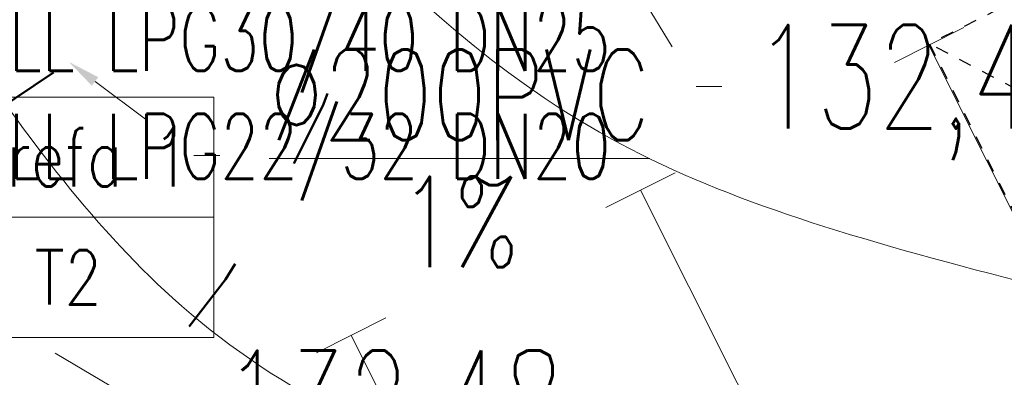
# Model space of a CAD drawing. Header units: metres. Extents: x 7472034 to 8440138, y 5890133 to 5961460.
# Tile 47 of 103: x 8439509.32 to 8439516.93, y 5890379.04 to 5890381.8. Entities that reach past the tile are written whole.
import ezdxf
from ezdxf import colors
from ezdxf.entities.mleader import LeaderData, LeaderLine
from ezdxf.enums import TextEntityAlignment as Align
from ezdxf.math import Vec2, Vec3

# ---------------------------------------------------------------- set-up
doc = ezdxf.new("R2010")
doc.units = ezdxf.units.M
doc.header["$MEASUREMENT"] = 0
for name, pattern in [('$0$L218_500', [1, 0.5, -0.5]), ('1_VERDECKT', [15, 10, -5]), ('ACAD_ISO03W100', [30, 12, -18])]:
    doc.linetypes.add(name, pattern=pattern)
doc.layers.get('0').update_dxf_attribs({"linetype": 'CONTINUOUS', "lineweight": 5})
doc.layers.add('2D - Ogólne', color=7, linetype='CONTINUOUS')
for name, color, linetype, lineweight in [('___DR.warstwice', 7, 'CONTINUOUS', 5), ('_IS.BLOK.KD.doziemne', 7, 'CONTINUOUS', 5), ('_IS.BLOK.T', 7, 'CONTINUOUS', 5), ('_IS.KD.B.rura', 124, 'ACAD_ISO03W100', 50), ('_IS.KD.opis.1', 138, 'CONTINUOUS', 18), ('_IS.KD.opis.2', 7, 'CONTINUOUS', 18), ('_T_opisik.0', 16, 'CONTINUOUS', 20), ('_T_strefa_opis', 178, 'CONTINUOUS', 18), ('PROJ-CHODN', 7, 'CONTINUOUS', 25), ('PROJ-ULICE', 7, 'CONTINUOUS', 5), ('T_strefa-8', 20, 'ACAD_ISO03W100', 50), ('ZAG-OBRYS005', 7, 'CONTINUOUS', 0)]:
    doc.layers.add(name, color=color, linetype=linetype, lineweight=lineweight)
doc.layers.add('_IS_NO', color=11, linetype='CONTINUOUS', lineweight=20, plot=False)
doc.styles.add('ROMANS', font='ROMANS.shx', dxfattribs={"width": 0.8})
doc.styles.add('RS', font='Romans.shx', dxfattribs={"width": 0.7})

# ---------------------------------------------------------------- blocks, each defined once
blk = doc.blocks.new('A$C56BE3FFD')
at = {"layer": 'ZAG-OBRYS005', "lineweight": 15, "flags": 128}
blk.add_lwpolyline([(217.6474588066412, 240.5576905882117), (22.91025126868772, 240.5576905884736, 0.4142135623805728), (-8.442599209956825e-06, 217.6474308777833), (-8.442599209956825e-06, 22.91022333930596, 0.4142135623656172), (22.91025126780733, -3.637139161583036e-05), (217.6474588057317, -3.637139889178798e-05, 0.4142135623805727), (240.557718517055, 22.91022333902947), (240.5577185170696, 217.6474308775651, 0.4142135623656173), (217.6474588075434, 240.5576905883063)], format="xyb", dxfattribs=at)
at = {"layer": 'ZAG-OBRYS005', "lineweight": 15, "elevation": 2.913646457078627e-10, "flags": 128}
blk.add_lwpolyline([(91.64103039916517, 101.950619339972), (91.64103039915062, 199.7498919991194, -3.585248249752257), (109.3964816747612, 189.0096062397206), (109.3964816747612, 159.2262686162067), (141.4708452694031, 159.2262686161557), (141.4708452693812, 140.8980608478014), (109.3964816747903, 140.8980608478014), (109.396481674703, 120.2788271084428), (153.770910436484, 120.27882710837), (185.4086069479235, 65.48072931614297), (196.3210837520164, 71.7810507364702), (205.4851876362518, 55.90835720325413), (178.7000172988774, 40.44393189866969), (143.1891147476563, 101.9506193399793)], format="xyb", close=True, dxfattribs=at)
at = {"layer": 'ZAG-OBRYS005', "lineweight": 15, "elevation": 3.549469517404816e-10, "flags": 128}
blk.add_lwpolyline([(155.7481957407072, 64.16047116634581), (155.5537634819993, 63.71569338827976), (155.355322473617, 63.27203095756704), (155.1528984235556, 62.82964445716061), (154.9465619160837, 62.38863511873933), (154.7363413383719, 61.94902673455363), (154.5222324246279, 61.51084321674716), (154.3042309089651, 61.07410847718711), (154.0823325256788, 60.6388464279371), (153.856533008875, 60.20508098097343), (153.6268280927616, 59.77283604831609), (153.393213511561, 59.34213554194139), (153.1556849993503, 58.91300337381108), (152.9142382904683, 58.48546345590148), (152.6688691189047, 58.05953970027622), (152.4195732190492, 57.63525601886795), (152.1663463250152, 57.21263632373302), (151.9091841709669, 56.79170452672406), (151.6480824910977, 56.37248453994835), (151.3830541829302, 55.95503809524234), (151.1141664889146, 55.5395288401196), (150.8414506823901, 55.12602093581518), (150.5649341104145, 54.71456914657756), (150.2846441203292, 54.30522823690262), (150.0006080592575, 53.89805297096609), (149.7128532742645, 53.49309811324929), (149.4214071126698, 53.09041842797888), (149.1262969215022, 52.69006867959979), (148.8275500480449, 52.29210363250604), (148.5251938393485, 51.89657805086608), (148.219255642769, 51.50354669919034), (147.9097628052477, 51.11306434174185), (147.5967426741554, 50.72518574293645), (147.2802225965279, 50.33996566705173), (146.960229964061, 49.95745883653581), (146.6367961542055, 49.57771496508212), (146.3099570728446, 49.20077584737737), (145.9797484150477, 48.82668282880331), (145.6462058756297, 48.45547725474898), (145.3093651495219, 48.08720047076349), (144.9692619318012, 47.7218938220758), (144.6259319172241, 47.35959865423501), (144.2794108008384, 47.00035631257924), (143.9297342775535, 46.64420814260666), (143.5769380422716, 46.29119548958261), (143.2210577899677, 45.94135969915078), (142.8621292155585, 45.59474211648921), (142.5001880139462, 45.25138408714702), (142.135269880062, 44.91132695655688), (141.7674105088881, 44.57461207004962), (141.3966780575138, 44.24130642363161), (141.023215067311, 43.91152637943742), (140.6470660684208, 43.58530024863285), (140.2682672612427, 43.2626493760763), (139.8868548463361, 42.94359510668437), (139.5028650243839, 42.62815878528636), (139.116333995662, 42.31636175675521), (138.7272979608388, 42.00822536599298), (138.3357931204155, 41.70377095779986), (137.9418556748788, 41.40301987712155), (137.5455218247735, 41.10599346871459), (137.1468277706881, 40.81271307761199), (136.7458097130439, 40.52320004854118), (136.3425038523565, 40.23747572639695), (135.9369463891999, 39.95556145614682), (135.5291732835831, 39.67747900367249), (135.1192213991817, 39.4032717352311), (134.7071673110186, 39.13298085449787), (134.2930998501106, 38.86663800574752), (133.8771078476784, 38.60427483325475), (133.4592801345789, 38.34592298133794), (133.039705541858, 38.09161409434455), (132.6184729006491, 37.84137981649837), (132.1956710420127, 37.59525179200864), (131.771388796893, 37.35326166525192), (131.3457149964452, 37.11544108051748), (130.918738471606, 36.88182168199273), (130.4905480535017, 36.6524351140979), (130.0612325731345, 36.42731302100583), (129.6308808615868, 36.20648704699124), (129.1995817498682, 35.98998883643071), (128.7672491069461, 35.77776255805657), (128.3334029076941, 35.56954968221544), (127.8980874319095, 35.36534736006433), (127.4613906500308, 35.16517435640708), (127.0234005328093, 34.96904943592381), (126.5842050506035, 34.77699136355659), (126.14389217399, 34.58901890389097), (125.7025498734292, 34.40515082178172), (125.2602661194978, 34.22540588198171), (124.8171288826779, 34.04980284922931), (124.3732261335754, 33.87836048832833), (123.9286458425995, 33.71109756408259), (123.4834759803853, 33.54803284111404), (123.0378045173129, 33.38918508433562), (122.5917194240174, 33.23457305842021), (122.1453088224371, 33.08421490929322), (121.6986545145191, 32.93809314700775), (121.2517975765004, 32.79617917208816), (120.8047687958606, 32.65845529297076), (120.3575989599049, 32.52490381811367), (119.910318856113, 32.39550705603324), (119.4629592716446, 32.27024731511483), (119.0155509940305, 32.14910690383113), (118.5681248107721, 32.03206813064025), (118.120711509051, 31.91911330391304), (117.673341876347, 31.81022473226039), (117.2260466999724, 31.70538472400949), (116.7788567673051, 31.60457558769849), (116.3318028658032, 31.50777963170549), (115.8849157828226, 31.41497916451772), (115.4382263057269, 31.32615649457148), (114.9918185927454, 31.24130865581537), (114.545896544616, 31.16046076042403), (114.100507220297, 31.08358912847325), (113.6556847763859, 31.01066632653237), (113.2114633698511, 30.94166492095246), (112.767877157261, 30.8765574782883), (112.3249602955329, 30.81531656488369), (111.88274694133, 30.75791474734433), (111.4412712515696, 30.70432459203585), (111.0005673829, 30.65451866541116), (110.5606694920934, 30.60846953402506), (110.1216117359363, 30.56614976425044), (109.6834282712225, 30.5275319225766), (109.2461532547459, 30.49258857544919), (108.809820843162, 30.46129228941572), (108.3744651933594, 30.43361563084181), (107.9401204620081, 30.40953116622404), (107.5068208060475, 30.3890114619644), (107.0746003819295, 30.37202908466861), (106.6434933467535, 30.3585566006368), (106.2135338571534, 30.34856657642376), (105.7847560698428, 30.3420315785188), (105.3571941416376, 30.3389241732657), (104.9308822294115, 30.33921692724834), (104.5058544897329, 30.34288240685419), (104.0821450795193, 30.34989317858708), (103.6597881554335, 30.36022180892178), (103.2388178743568, 30.373840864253), (102.8192683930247, 30.39072291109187), (102.4011738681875, 30.41084051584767), (101.9845684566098, 30.43416624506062), (101.880653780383, 30.44049573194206), (101.8315716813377, 30.44355643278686), (101.7870466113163, 30.44637243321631), (101.6088179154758, 30.45802051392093), (101.2517536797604, 30.48316613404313), (100.5352801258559, 30.54090587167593), (99.8158365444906, 30.60867343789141), (99.09361103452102, 30.68658463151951), (98.36879169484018, 30.77475525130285), (97.64156662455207, 30.87330109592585), (96.912123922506, 30.98233796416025), (96.18065168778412, 31.10198165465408), (95.44733801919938, 31.23234796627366), (94.71237101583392, 31.37355269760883), (93.97593877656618, 31.525711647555), (93.23822940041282, 31.68894061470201), (92.49943098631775, 31.86335539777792), (91.75973163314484, 32.04907179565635), (91.01931943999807, 32.24620560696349), (90.27838250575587, 32.45487263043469), (89.53710892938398, 32.6751886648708), (88.7956868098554, 32.90726950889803), (88.0544950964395, 33.15114538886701), (87.31416128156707, 33.40670571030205), (86.57486978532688, 33.67401154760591), (85.83678573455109, 33.95313207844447), (85.10007425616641, 34.24413648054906), (84.3649004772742, 34.54709393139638), (83.63142952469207, 34.86207360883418), (82.89982652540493, 35.18914469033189), (82.1702566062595, 35.52837635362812), (81.44291588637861, 35.87985441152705), (80.71818295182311, 36.24358503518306), (79.99648732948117, 36.61942442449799), (79.27825733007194, 37.00722347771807), (78.56392126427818, 37.40683309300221), (77.85390744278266, 37.81810416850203), (77.1486441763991, 38.24088760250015), (76.44855977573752, 38.67503429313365), (75.75408255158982, 39.12039513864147), (75.06513829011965, 39.57715075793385), (74.38061047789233, 40.04613380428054), (73.70081558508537, 40.527202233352), (73.02617814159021, 41.02014197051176), (72.35712267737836, 41.52473894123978), (71.69407372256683, 42.04077907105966), (71.03745580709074, 42.5680482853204), (70.38769346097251, 43.10633250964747), (69.74521121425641, 43.65541766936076), (69.11040736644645, 44.21507665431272), (68.48349865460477, 44.7850878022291), (67.8646502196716, 45.36531586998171), (67.25402976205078, 45.95563134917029), (66.65180498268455, 46.55590473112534), (66.05814358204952, 47.16600650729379), (65.47321326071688, 47.78580716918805), (64.89718171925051, 48.41517720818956), (64.33021665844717, 49.05398711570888), (63.77255610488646, 49.70202889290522), (63.22464376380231, 50.35881484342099), (62.68666225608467, 51.02408523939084), (62.15876419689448, 51.69761083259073), (61.64110220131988, 52.37916237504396), (61.13382888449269, 53.06851061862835), (60.63709686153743, 53.76542631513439), (60.15105874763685, 54.46968021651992), (59.67586715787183, 55.18104307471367), (59.21167470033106, 55.89928473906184), (58.7586133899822, 56.62414642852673), (58.31678721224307, 57.3553384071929), (57.8862985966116, 58.09256953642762), (57.46724997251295, 58.83554867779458), (57.05974376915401, 59.58398469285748), (56.66388241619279, 60.33758644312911), (56.2797683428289, 61.09606278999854), (55.90750397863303, 61.85912259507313), (55.5472091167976, 62.62640715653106), (55.19902475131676, 63.39733260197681), (54.86293332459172, 64.17172233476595), (54.53889848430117, 64.9494594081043), (54.2268838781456, 65.73042687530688), (53.92685315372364, 66.51450778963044), (53.63876995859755, 67.3015852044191), (53.3625979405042, 68.0915421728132), (53.0983007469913, 68.88426174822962), (52.84587456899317, 69.67962299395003), (52.60550687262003, 70.47722289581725), (52.37725219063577, 71.27626581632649), (52.1611327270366, 72.07593000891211), (51.95717068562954, 72.87539372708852), (51.76538827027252, 73.67383522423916), (51.58580768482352, 74.47043275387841), (51.41845113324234, 75.26436456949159), (51.26334081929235, 76.0548089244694), (51.12029600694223, 76.84202092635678), (50.9879490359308, 77.63266062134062), (50.86626567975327, 78.42649405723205), (50.75551995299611, 79.22166680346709), (50.6559858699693, 80.01632442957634), (50.5678487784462, 80.80870162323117), (50.49100418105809, 81.59748467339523), (50.42530194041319, 82.38150240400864), (50.37059205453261, 83.15958369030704), (50.32668202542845, 83.93182015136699), (50.29309530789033, 84.70671636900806), (50.26971156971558, 85.48214225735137), (50.25650201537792, 86.25324308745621), (50.25370355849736, 86.63565450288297), (50.25343784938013, 87.01516413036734), (50.25560946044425, 87.39131195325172), (50.26006015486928, 87.76475214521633), (50.27606687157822, 88.5081729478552), (50.30202890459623, 89.2547665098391), (50.31892374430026, 89.63217265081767), (50.3385241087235, 90.01387547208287), (50.36090222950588, 90.4010428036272), (50.38587992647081, 90.79083415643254), (50.4129239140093, 91.17471249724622), (50.4420809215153, 91.55341343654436), (50.47342469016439, 91.92810471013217), (50.5070289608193, 92.29995405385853), (50.58131397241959, 93.0397978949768), (50.6655258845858, 93.78228684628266), (50.71160933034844, 94.15732528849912), (50.7605894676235, 94.53522013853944), (50.86699160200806, 95.29718476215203), (50.98416962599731, 96.06336550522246), (51.11154763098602, 96.82894183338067), (51.24869049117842, 97.58997435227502), (51.39697813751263, 98.35388877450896), (51.55691101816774, 99.12261658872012), (51.72849214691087, 99.89497710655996), (51.91172453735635, 100.6697896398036), (52.10658828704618, 101.445810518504), (52.31276320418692, 102.2213925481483), (52.52974814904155, 102.9947301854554), (52.7570403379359, 103.7640175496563), (52.99428804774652, 104.5279164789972), (53.24348238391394, 105.2922924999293), (53.50529262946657, 106.0588048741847), (53.77959443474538, 106.8266410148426), (54.06626345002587, 107.5949883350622), (54.3651753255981, 108.3630342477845), (54.67620571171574, 109.1299661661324), (54.99923025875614, 109.8949715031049), (55.33412461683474, 110.6572376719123), (55.68075641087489, 111.4159580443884), (56.03887715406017, 112.170624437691), (56.40843101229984, 112.9211009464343), (56.7894394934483, 113.667267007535), (57.18192410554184, 114.4090020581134), (57.585906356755, 115.1461855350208), (58.00140775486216, 115.8786968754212), (58.42844980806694, 116.6064155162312), (58.86705402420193, 117.3292208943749), (59.31723637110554, 118.0469799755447), (59.77882866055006, 118.7591958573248), (60.25164182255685, 119.4654567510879), (60.73553797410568, 120.1654865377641), (61.23037923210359, 120.8590090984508), (61.73602771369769, 121.5457483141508), (62.25234553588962, 122.2254280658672), (62.77919481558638, 122.8977722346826), (63.31643766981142, 123.5625047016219), (63.86393602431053, 124.2193495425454), (64.4215348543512, 124.8680538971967), (64.98905512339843, 125.5084056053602), (65.56631685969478, 126.1401962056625), (66.15314009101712, 126.7632172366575), (66.74934484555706, 127.3772602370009), (67.35475115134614, 127.9821167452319), (67.96917903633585, 128.5775782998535), (68.5924485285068, 129.1634364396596), (69.2243750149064, 129.7394789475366), (69.864507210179, 130.305300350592), (70.51250505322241, 130.8606530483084), (71.16818602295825, 131.4054294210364), (71.8313675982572, 131.939521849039), (72.50186725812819, 132.4628227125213), (73.17950248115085, 132.9752243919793), (73.86409074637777, 133.4766192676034), (74.55544953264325, 133.9668997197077), (75.25339661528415, 134.4459575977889), (75.95772547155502, 134.9136204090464), (76.66804361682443, 135.3696993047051), (77.3839031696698, 135.8140347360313), (78.10485624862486, 136.2464671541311), (78.8304549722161, 136.6668370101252), (79.56025145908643, 137.0749847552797), (80.29379782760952, 137.4707508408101), (81.03064619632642, 137.8539757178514), (81.77035430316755, 138.2245026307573), (82.51378209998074, 138.5828341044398), (83.26148675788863, 138.9293639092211), (84.01302473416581, 139.2639974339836), (84.76795248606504, 139.5866400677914), (84.76795248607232, 159.0343579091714), (83.82986363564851, 158.7445866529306), (82.8956057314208, 158.4420761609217), (81.96534480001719, 158.1268801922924), (81.03924615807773, 157.7990547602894), (80.11747438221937, 157.4586581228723), (79.2001932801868, 157.1057507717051), (78.28756586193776, 156.7403954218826), (77.37975431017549, 156.3626570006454), (76.47691995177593, 155.972602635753), (75.57922322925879, 155.570301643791), (74.68682367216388, 155.1558255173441), (73.79987986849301, 154.7292479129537), (72.91854943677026, 154.2906446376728), (72.04298899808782, 153.8400936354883), (71.17335414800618, 153.3776749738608), (70.30979942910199, 152.9034708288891), (69.45247830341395, 152.4175654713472), (68.6015431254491, 151.920045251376), (67.75714511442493, 151.4109985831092), (66.9194343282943, 150.8905159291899), (66.08855963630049, 150.3586897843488), (65.2646686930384, 149.815614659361), (64.44790791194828, 149.2613870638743), (63.63842243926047, 148.6961054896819), (62.83635612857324, 148.1198703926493), (62.04185151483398, 147.5327841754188), (61.25504978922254, 146.9349511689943), (60.47609077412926, 146.3264776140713), (59.7051128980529, 145.7074716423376), (58.9422531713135, 145.078043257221), (58.18764716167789, 144.4383043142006), (57.44142896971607, 143.7883685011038), (56.70373120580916, 143.1283513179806), (55.97468496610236, 142.4583700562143), (55.25441980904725, 141.7785437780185), (54.54306373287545, 141.0889932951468), (53.84074315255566, 140.3898411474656), (53.14758287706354, 139.6812115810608), (52.46370608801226, 138.9632305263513), (51.78923431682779, 138.2360255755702), (51.12428742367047, 137.4997259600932), (50.46898357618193, 136.7544625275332), (49.82343922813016, 136.0003677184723), (49.18776909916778, 135.2375755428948), (48.56208615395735, 134.4662215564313), (47.94650158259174, 133.6864428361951), (47.34112478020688, 132.8983779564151), (46.74606332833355, 132.102166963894), (46.16142297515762, 131.2979513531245), (45.58730761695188, 130.4858740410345), (45.02381927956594, 129.6660793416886), (44.47105810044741, 128.8387129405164), (43.92912231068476, 128.0039218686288), (43.39810821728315, 127.1618544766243), (42.87811018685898, 126.312660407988), (42.3692206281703, 125.4564905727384), (41.87152997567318, 124.5934971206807), (41.38512667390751, 123.7238334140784), (40.91009716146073, 122.8476540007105), (40.44652585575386, 121.9651145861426), (39.99449513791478, 121.0763720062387), (39.55408533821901, 120.1815841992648), (39.12537472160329, 119.2809101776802), (38.70843947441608, 118.3745100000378), (38.303353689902, 117.4625447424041), (37.91018935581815, 116.5451764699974), (37.52901634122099, 115.6225682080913), (37.15990238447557, 114.6948839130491), (36.80291308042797, 113.7622884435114), (36.45811186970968, 112.8249475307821), (36.12556002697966, 111.883027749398), (35.80531664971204, 110.9366964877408), (35.4974386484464, 109.9861219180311), (35.20198073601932, 109.031472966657), (34.91899541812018, 108.072919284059), (34.64853298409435, 107.1106312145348), (34.3906414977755, 106.1447797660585), (34.14536678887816, 105.1755365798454), (33.91275244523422, 104.2030738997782), (33.69283980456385, 103.2275645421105), (33.48566794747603, 102.2491818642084), (33.29127369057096, 101.2680997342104), (33.10969157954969, 100.2844925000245), (32.94095388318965, 99.29853495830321), (32.78509058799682, 98.31040232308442), (32.64212939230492, 97.32027019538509), (32.51209570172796, 96.32831453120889), (32.39501262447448, 95.33471161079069), (32.29090096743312, 94.33963800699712), (32.19977923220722, 93.34327055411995), (32.1216636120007, 92.34578631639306), (32.05656798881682, 91.34736255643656), (32.00450393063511, 90.34817670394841), (31.96548068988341, 89.34840632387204), (31.93950520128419, 88.3482290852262), (31.92658208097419, 87.34782272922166), (31.92671362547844, 86.34736503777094), (31.93989981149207, 85.3470338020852), (31.96613829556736, 84.34700679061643), (32.00542441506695, 83.34746171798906), (32.05775118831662, 82.34857621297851), (32.12310931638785, 81.35052778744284), (32.20148718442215, 80.35349380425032), (32.29287086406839, 79.35765144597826), (32.39724411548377, 78.36317768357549), (32.51458839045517, 77.37024924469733), (32.64488283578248, 76.37904258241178), (32.78810429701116, 75.38973384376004), (32.94422732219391, 74.40249883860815), (33.11322416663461, 73.41751300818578), (33.29506479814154, 72.43495139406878), (33.48971690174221, 71.45498860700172), (33.69714588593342, 70.47779879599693), (33.91731488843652, 69.50355561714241), (34.15018478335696, 68.53243220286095), (34.39571418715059, 67.56460113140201), (34.65385946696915, 66.60023439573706), (34.92457474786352, 65.63950337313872), (35.20781192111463, 64.68257879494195), (35.50352065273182, 63.72963071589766), (35.81164839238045, 62.78082848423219), (36.13214038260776, 61.83634071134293), (36.46493966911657, 60.89633524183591), (36.80998711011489, 59.96097912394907), (37.16722138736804, 59.0304385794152), (37.53657901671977, 58.10487897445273), (37.91799435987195, 57.18446479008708), (38.31139963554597, 56.26935959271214), (38.71672493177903, 55.3597260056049), (39.13389821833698, 54.45572567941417), (39.56284535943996, 53.55751926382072), (40.003490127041, 52.66526637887), (40.45575421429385, 51.77912558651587), (40.91955724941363, 50.89925436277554), (41.3948168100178, 50.02580906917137), (41.88144843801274, 49.15894492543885), (42.37936565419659, 48.2988159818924), (42.88847997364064, 47.44557509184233), (43.40870092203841, 46.59937388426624), (43.93993605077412, 45.76036273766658), (44.48209095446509, 44.92869075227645), (45.03506928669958, 44.10450572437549), (45.59877277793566, 43.2879541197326), (46.17310125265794, 42.47918104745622), (46.7579526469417, 41.67833023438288), (47.35322302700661, 40.8855439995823), (47.95880660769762, 40.10096322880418), (48.57459577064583, 39.3247273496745), (49.20048108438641, 38.5569743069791), (49.83635132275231, 37.7978405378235), (50.48209348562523, 37.04746094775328), (51.13759281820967, 36.30596888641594), (51.80273283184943, 35.57349612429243), (52.47739532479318, 34.85017282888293), (53.16146040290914, 34.13612754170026), (53.85480650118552, 33.43148715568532), (54.55731040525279, 32.73637689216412), (55.2688472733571, 32.05092027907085), (55.98929065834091, 31.37523912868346), (56.71851253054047, 30.70945351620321), (57.45638330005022, 30.05368175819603), (58.20277184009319, 29.40804039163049), (58.95754551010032, 28.77264415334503), (59.72057017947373, 28.14760595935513), (60.49171025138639, 27.5330368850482), (61.27082868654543, 26.92904614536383), (62.05778702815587, 26.33574107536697), (62.85244542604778, 25.75322711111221), (63.6546626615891, 25.18160777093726), (64.46429617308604, 24.62098463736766), (65.28120208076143, 24.07145733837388), (66.10523521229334, 23.5331235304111), (66.93624912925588, 23.00607888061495), (67.77409615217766, 22.49041705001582), (68.61862738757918, 21.98622967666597), (69.46969275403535, 21.49360635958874), (70.3271410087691, 21.01263464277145), (71.1908197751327, 20.54339999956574), (72.0605755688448, 20.08598581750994), (72.93625382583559, 19.64047338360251), (73.81769892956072, 19.20694186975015), (74.7047542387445, 18.78546831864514), (75.59726211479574, 18.37612763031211), (76.49506395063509, 17.97899254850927), (77.3980001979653, 17.59413364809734), (78.30591039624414, 17.22161932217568), (79.21863320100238, 16.8615157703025), (80.13600641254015, 16.51388698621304), (81.05786700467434, 16.17879474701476), (81.98405115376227, 15.85629860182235), (82.91439426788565, 15.54645586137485), (83.84873101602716, 15.24932158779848), (84.78689535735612, 14.96494858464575), (85.72872057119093, 14.69338738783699), (86.67403928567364, 14.43468625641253), (87.62268350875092, 14.18889116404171), (88.57448465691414, 13.956045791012), (89.52927358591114, 13.73619151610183), (90.48688062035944, 13.52936740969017), (91.44713558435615, 13.33561022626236), (92.40986783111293, 13.15495439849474), (93.3749062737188, 12.9874320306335), (94.34207941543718, 12.83307289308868), (95.31121538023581, 12.69190441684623), (96.28214194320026, 12.56395168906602), (97.254686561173, 12.4492374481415), (98.22867640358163, 12.34778207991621), (99.20393838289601, 12.25960361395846), (100.1802991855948, 12.18471772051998), (101.1575853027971, 12.12313770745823), (102.1356230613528, 12.07487451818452), (103.1142386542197, 12.03993672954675), (104.0932581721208, 12.01833055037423), (105.0725076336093, 12.01005982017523), (106.0518130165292, 12.01512600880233), (107.0310002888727, 12.03352821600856), (108.009895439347, 12.06526317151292), (108.9883245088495, 12.1103252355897), (109.9661136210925, 12.1687064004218), (110.9430890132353, 12.24039629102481), (111.9190770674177, 12.32538216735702), (112.8939043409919, 12.42364892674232), (113.8673975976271, 12.53517910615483), (114.839383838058, 12.65995288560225), (115.8096903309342, 12.79794809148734), (116.7781446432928, 12.94914020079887), (117.7445746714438, 13.11350234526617), (118.7088086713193, 13.2910053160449), (119.6706752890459, 13.4816175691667), (120.630003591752, 13.68530523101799), (121.5866230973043, 13.90203210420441), (122.5403638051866, 14.13175967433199), (123.4910562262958, 14.37444711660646), (124.4385314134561, 14.63005130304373), (125.3826209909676, 14.89852681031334), (126.3231571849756, 15.17982592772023), (127.2599728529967, 15.47389866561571), (128.1929015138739, 15.78069276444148), (129.121777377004, 16.1001537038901), (130.0464353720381, 16.43222471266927), (130.9667111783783, 16.77684677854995), (131.8824412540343, 17.13395865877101), (132.7934628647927, 17.50349689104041), (133.6996141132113, 17.88539580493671), (134.6007339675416, 18.27958753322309), (135.4966622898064, 18.68600202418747), (136.3872398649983, 19.10456705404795), (137.2723084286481, 19.53520823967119), (138.1517106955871, 19.97784905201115), (139.0252903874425, 20.43241082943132), (139.8928922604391, 20.89881279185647), (140.7543621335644, 21.37697205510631), (141.6095469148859, 21.8668036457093), (142.4582946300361, 22.36822051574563), (143.3004544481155, 22.88113355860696), (144.1358767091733, 23.40545162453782), (144.9644129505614, 23.94108153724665), (145.7859159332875, 24.48792810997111), (146.6002396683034, 25.04589416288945), (147.4072394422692, 25.61488053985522), (148.2067718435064, 26.1947861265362), (148.9986947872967, 26.78550786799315), (149.7828675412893, 27.38694078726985), (150.559150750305, 27.99897800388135), (151.327406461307, 28.62151075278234), (152.0874981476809, 29.25442840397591), (152.8392907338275, 29.8976184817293), (153.5826506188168, 30.55096668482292), (154.3174457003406, 31.21435690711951), (155.0435453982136, 31.8876712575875), (155.7608206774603, 32.5707900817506), (156.4691440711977, 33.2635919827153), (157.1683897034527, 33.96595384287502), (157.8584333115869, 34.67775084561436), (158.539152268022, 35.39885649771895), (159.2104256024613, 36.1291426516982), (159.8721340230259, 36.86847952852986), (160.5241599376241, 37.61673574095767), (161.1663874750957, 38.37377831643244), (161.7987025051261, 39.13947272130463), (162.4209926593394, 39.91368288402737), (163.0331473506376, 40.69627121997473), (163.6350577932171, 41.48709865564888), (164.2266170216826, 42.28602465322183), (164.8077199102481, 43.09290723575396), (165.3782631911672, 43.90760301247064), (165.9381454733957, 44.72996720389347), (166.487267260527, 45.55985366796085)], close=True, dxfattribs=at)
blk = doc.blocks.new('NIEP')
at = {"layer": 'PROJ-CHODN', "color": 251, "linetype": '1_VERDECKT', "ltscale": 0.07}
for p, q in [((944.0089859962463, -639.3557035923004), (641.1549943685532, -1175.899699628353)), ((1095.031224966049, -966.1465896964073), (490.132755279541, -849.1088133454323))]:
    blk.add_line(p, q, dxfattribs=at)
at = {"layer": 'PROJ-CHODN', "color": 251, "linetype": '1_VERDECKT', "ltscale": 0.05}
blk.add_line((944.0089859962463, -639.3557035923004), (1095.031224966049, -966.1465896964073), dxfattribs=at)
at = {"layer": 'PROJ-CHODN', "color": 251, "linetype": '1_VERDECKT', "ltscale": 0.07, "flags": 128}
blk.add_lwpolyline([(944.0089859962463, -639.3557035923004), (490.132755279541, -849.1088133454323), (641.1549943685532, -1175.899699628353), (1095.031224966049, -966.1465896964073)], dxfattribs=at)
at = {"layer": 'PROJ-CHODN', "color": 251, "linetype": '1_VERDECKT', "lineweight": 30, "ltscale": 0.07, "rotation": 24.8034169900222}
blk.add_blockref('A$C56BE3FFD', (752.9585760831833, -1069.33236438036, 3.980339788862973e-05), dxfattribs=at)
blk = doc.blocks.new('A$C2C426404')
at = {"layer": '_IS_NO'}
for points, knots in [([(50.6228041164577, 30.56321178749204, 1.829566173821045e-06), (53.11749188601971, 30.21319374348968), (56.38514522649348, 30.67444155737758), (60.99540497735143, 30.04553546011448), (68.19327101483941, 22.54355850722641, -2.469325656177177e-08), (70.8769634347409, 19.46133922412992, 5.150448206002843e-09), (74.71212187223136, 14.31917844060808, -1.219795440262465e-09), (78.88802252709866, 13.86142715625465), (82.75564656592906, 12.70757211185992)], [0, 0, 0, 0, 7.578698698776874, 9.67195365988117, 16.27655537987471, 24.33370670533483, 30.35915105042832, 36.79354326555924, 36.79354326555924, 36.79354326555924, 36.79354326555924]), ([(61.00408007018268, 18.25321295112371, -1.4627991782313e-07), (63.26592587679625, 17.29233643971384, -1.146969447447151e-07), (66.21503704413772, 16.0340788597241, -3.511225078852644e-09), (68.00314718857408, 11.12305079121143, -2.577520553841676e-08), (71.87222415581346, 10.22267535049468, -9.073252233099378e-09), (76.34470127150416, 9.479967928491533)], [23.00202883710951, 23.00202883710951, 23.00202883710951, 23.00202883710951, 32.14254341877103, 37.86969472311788, 44.68132462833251, 44.68132462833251, 44.68132462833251, 44.68132462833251])]:
    blk.add_open_spline(points, degree=3, knots=knots, dxfattribs=at)
at = {"layer": '_IS_NO', "ltscale": 0.1}
for points, knots in [([(55.69703794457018, 26.44192530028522, 8.07171421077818e-08), (60.47702913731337, 24.37489471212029, 4.118097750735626e-07), (65.41527824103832, 21.38608461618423, 8.932878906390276e-07), (68.42167646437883, 18.98607052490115, -1.681326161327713e-07), (71.60992970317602, 12.73766223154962), (75.29265419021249, 11.98629271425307, 1.662301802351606e-08), (79.75433884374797, 11.20084950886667)], [13.0881689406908, 13.0881689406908, 13.0881689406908, 13.0881689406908, 21.71831455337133, 28.5577747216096, 34.1003045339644, 40.71973107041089, 40.71973107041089, 40.71973107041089, 40.71973107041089]), ([(27.67626924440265, 23.09287754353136, 1.829566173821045e-06), (31.68315875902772, 23.09132452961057, 2.263426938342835e-06), (38.09081487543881, 23.52010669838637, 2.956097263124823e-06), (46.0190905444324, 20.44823641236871), (52.02710655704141, 18.01596992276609, 1.18983141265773e-07), (57.48081744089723, 14.61059598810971, 3.880691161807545e-08), (63.15046560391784, 12.16836789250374), (64.01579423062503, 9.527138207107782), (68.70553139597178, 8.717305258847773), (72.93792583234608, 7.781059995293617)], [0, 0, 0, 0, 11.95042031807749, 19.07916594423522, 25.47980302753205, 30.85202744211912, 32.94528240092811, 39.66304915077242, 46.67346183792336, 46.67346183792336, 46.67346183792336, 46.67346183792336])]:
    blk.add_open_spline(points, degree=3, knots=knots, dxfattribs=at)
blk = doc.blocks.new('TAB-STRFY-2')
for p, q in [((3180.882071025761, 1817.997234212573), (3180.882071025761, 1787.080240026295)), ((3105.882071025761, 1787.080240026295), (3105.882071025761, 1756.163245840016))]:
    blk.add_line(p, q)
for points in [[(3015.882071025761, 1817.997234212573), (3060.882071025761, 1817.997234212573), (3060.882071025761, 1756.163245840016), (3015.882071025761, 1756.163245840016)], [(3060.882071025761, 1817.997234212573), (3105.882071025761, 1817.997234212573), (3105.882071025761, 1787.080240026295), (3060.882071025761, 1787.080240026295)], [(3105.882071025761, 1817.997234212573), (3180.882071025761, 1817.997234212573), (3180.882071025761, 1787.080240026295), (3105.882071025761, 1787.080240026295)], [(3060.882071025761, 1787.080240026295), (3105.882071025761, 1787.080240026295), (3105.882071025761, 1756.163245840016), (3060.882071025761, 1756.163245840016)], [(3105.882071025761, 1787.080240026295), (3180.882071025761, 1787.080240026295), (3180.882071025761, 1756.163245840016), (3105.882071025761, 1756.163245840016)]]:
    blk.add_lwpolyline(points, close=True)
at = {"style": 'ROMANS', "width": 0.8, "flags": 12}
for tag, height, p in [('STREFA', 15, (3143.382071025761, 1802.538737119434)), ('EX', 14, (3083.382071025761, 1802.538737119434)), ('1', 14, (3038.382071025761, 1787.080240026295)), ('II', 14, (3083.382071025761, 1771.621742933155)), ('T2', 14, (3143.382071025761, 1771.621742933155))]:
    blk.add_attdef(tag, text='', height=height, dxfattribs=at).set_placement(p, align=Align.MIDDLE_CENTER)
blk = doc.blocks.new('JPII.KD_aktualizacja rzędnych_20.12.2024')
at = {"layer": '_IS.KD.B.rura', "ltscale": 0.05}
blk.add_line((8438648.21827952, 5890676.027350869), (8438653.445043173, 5890679.53291422), dxfattribs=at)
at = {"layer": '_IS.KD.opis.1'}
ml = blk.add_multileader_mtext('Standard', dxfattribs=at)
ml.set_content('\\A1;{\\H1x;132,41}', color=256, style='RS')
ml.set_leader_properties()
ml.build(insert=Vec2(0, 0))
ml.multileader.update_dxf_attribs({"text_left_attachment_type": 2, "text_right_attachment_type": 2, "dogleg_length": 0.2, "arrow_head_size": 0.25})
ctx = ml.context
ctx.base_point, ctx.char_height, ctx.arrow_head_size, ctx.landing_gap_size, ctx.plane_origin = Vec3(8438655.126420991, 5890677.088001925), 0.8, 0.25, 0.3, Vec3(8438602.92243408, 5890654.917259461)
ctx.left_attachment, ctx.right_attachment, ctx.text_align_type = 2, 2, 1
notes = []
notes.append((ctx, [(0, (1, 1, 0), (8438654.926420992, 5890677.088001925), (1, 0), 0.2, [(1, [(8438654.362159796, 5890679.808620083), (8438653.445043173, 5890679.532914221)], 0, [])])]))
ctx.mtext.insert, ctx.mtext.width, ctx.mtext.alignment, ctx.mtext.flow_direction = Vec3(8438656.69308766, 5890677.5641924), 9.34447490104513, 2, 5
ml = blk.add_multileader_mtext('Standard', dxfattribs=at)
ml.set_content('\\A1;{\\C132;D32\\H0.7x;\\C256;\\S134,12/131,91;}', color=256, style='RS')
ml.set_leader_properties()
ml.build(insert=Vec2(0, 0))
ml.multileader.update_dxf_attribs({"text_left_attachment_type": 2, "text_right_attachment_type": 2, "dogleg_length": 0.2, "arrow_head_size": 0.25})
ctx = ml.context
ctx.base_point, ctx.char_height, ctx.arrow_head_size, ctx.landing_gap_size, ctx.plane_origin = Vec3(8438661.758961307, 5890676.028994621), 1.2, 0.25, 0.3, Vec3(8438602.49696428, 5890654.075289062)
ctx.left_attachment, ctx.right_attachment, ctx.text_align_type = 2, 2, 1
notes.append((ctx, [(0, (1, 1, 0), (8438661.558961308, 5890676.028994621), (1, 0), 0.2, [(3, [(8438653.862159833, 5890679.808618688)], 0, [])])]))
ctx.mtext.insert, ctx.mtext.width, ctx.mtext.alignment, ctx.mtext.flow_direction = Vec3(8438664.612961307, 5890677.16899462), 9.34447490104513, 2, 5
ml = blk.add_multileader_mtext('Standard', dxfattribs=at)
ml.set_content('\\A1;{\\H1x;132,48}', color=256, style='RS')
ml.set_leader_properties()
ml.build(insert=Vec2(0, 0))
ml.multileader.update_dxf_attribs({"text_left_attachment_type": 2, "text_right_attachment_type": 2, "dogleg_length": 0.2, "arrow_head_size": 0.25})
ctx = ml.context
ctx.base_point, ctx.char_height, ctx.arrow_head_size, ctx.landing_gap_size, ctx.plane_origin = Vec3(8438650.94635452, 5890674.573764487), 0.8, 0.25, 0.3, Vec3(8438595.57516446, 5890650.692732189)
ctx.left_attachment, ctx.right_attachment, ctx.text_align_type = 2, 2, 1
notes.append((ctx, [(0, (1, 1, 0), (8438650.74635452, 5890674.573764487), (1, 0), 0.2, [(0, [(8438647.328875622, 5890675.502806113), (8438648.255449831, 5890676.052280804)], 0, [])])]))
ctx.mtext.insert, ctx.mtext.width, ctx.mtext.alignment, ctx.mtext.flow_direction = Vec3(8438652.593021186, 5890675.049954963), 9.34447490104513, 2, 5
ml = blk.add_multileader_mtext('Standard', dxfattribs=at)
ml.set_content('\\A1;{\\C132;D33\\H0.7x;\\C256;\\S134,24/131,73;}', color=256, style='RS')
ml.set_leader_properties()
ml.build(insert=Vec2(0, 0))
ml.multileader.update_dxf_attribs({"text_left_attachment_type": 2, "text_right_attachment_type": 2, "dogleg_length": 0.2, "arrow_head_size": 0.25})
ctx = ml.context
ctx.base_point, ctx.char_height, ctx.arrow_head_size, ctx.landing_gap_size, ctx.plane_origin = Vec3(8438649.469004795, 5890672.474292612), 1.2, 0.25, 0.3, Vec3(8438595.745428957, 5890650.637515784)
ctx.left_attachment, ctx.right_attachment, ctx.text_align_type = 2, 2, 1
notes.append((ctx, [(0, (1, 1, 0), (8438649.269004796, 5890672.474292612), (1, 0), 0.2, [(3, [(8438647.803028, 5890675.748843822)], 0, [])])]))
ctx.mtext.insert, ctx.mtext.width, ctx.mtext.alignment, ctx.mtext.flow_direction = Vec3(8438652.337004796, 5890673.614292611), 9.34447490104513, 2, 5
at = {"layer": '_IS.KD.opis.2', "color": 0}
ml = blk.add_multileader_mtext('Standard', dxfattribs=at)
ml.set_content('\\A1;\\pxt7;{\\H1x;\\C256;132,48}', style='RS')
ml.set_leader_properties()
ml.build(insert=Vec2(0, 0))
ml.multileader.update_dxf_attribs({"text_left_attachment_type": 2, "text_right_attachment_type": 2, "dogleg_length": 0.2, "arrow_head_size": 0.25})
ctx = ml.context
ctx.base_point, ctx.char_height, ctx.arrow_head_size, ctx.landing_gap_size, ctx.plane_origin = Vec3(8438644.60196503, 5890679.120941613), 0.75, 0.25, 0.3, Vec3(8438593.197980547, 5890647.838351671)
ctx.left_attachment, ctx.right_attachment, ctx.text_align_type = 2, 2, 1
notes.append((ctx, [(1, (1, 1, 0), (8438647.92696503, 5890679.120941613), (-1, 0), 0.2, [(0, [(8438647.431608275, 5890676.083578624)], 0, [])])]))
ctx.mtext.insert, ctx.mtext.width, ctx.mtext.alignment, ctx.mtext.flow_direction = Vec3(8438646.16446503, 5890679.567370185), 9.34447490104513, 2, 5
at = {"layer": '_IS.KD.opis.2'}
ml = blk.add_multileader_mtext('Standard', dxfattribs=at)
ml.set_content('\\A1;{\\H0.7x;\\S%%C200PVC/1%;}', color=256, style='RS')
ml.set_leader_properties()
ml.build(insert=Vec2(0, 0))
ml.multileader.update_dxf_attribs({"text_left_attachment_type": 2, "text_right_attachment_type": 2, "dogleg_length": 0.2, "arrow_head_size": 0.25})
ctx = ml.context
ctx.base_point, ctx.char_height, ctx.arrow_head_size, ctx.landing_gap_size, ctx.plane_origin = Vec3(8438651.247942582, 5890676.557650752, -2.493151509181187e-06), 1, 0.25, 0.3, Vec3(8438603.459113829, 5890654.808986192, -2.493151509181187e-06)
ctx.left_attachment, ctx.right_attachment, ctx.text_align_type = 2, 2, 1
notes.append((ctx, [(0, (1, 1, 0), (8438651.047942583, 5890676.557650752, -2.493151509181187e-06), (1, 0), 0.2, [(3, [(8438650.083009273, 5890677.278015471, -2.493151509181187e-06)], 0, [])])]))
ctx.mtext.insert, ctx.mtext.width, ctx.mtext.alignment, ctx.mtext.flow_direction = Vec3(8438653.099609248, 5890677.374317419, -2.493151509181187e-06), 3.033132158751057, 2, 5
for ctx, leaders in notes:
    for number, flags, end, landing, length, lines in leaders:
        leader = LeaderData()
        leader.index, (leader.has_last_leader_line, leader.has_dogleg_vector, leader.attachment_direction) = number, flags
        leader.last_leader_point, leader.dogleg_vector, leader.dogleg_length = Vec3(end), Vec3(landing), length
        for number, points, colour, breaks in lines:
            line = LeaderLine()
            line.index, line.vertices, line.color, line.breaks = number, Vec3.list(points), colors.encode_raw_color(colour), breaks
            leader.lines.append(line)
        ctx.leaders.append(leader)
blk = doc.blocks.new('JPII.T.0')
at = {"layer": 'T_strefa-8', "ltscale": 0.05, "flags": 128}
blk.add_lwpolyline([(7472004.333254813, 5961420.656077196), (7472005.221839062, 5961421.104309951, 0.4132234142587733), (7472008.773657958, 5961431.825863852), (7472008.54997881, 5961432.273043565, 0.414350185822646), (7471997.81294429, 5961435.847367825), (7471996.918634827, 5961435.399512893, 0.4169632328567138), (7471993.381558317, 5961424.597218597), (7471993.610962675, 5961424.149661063, 0.4123217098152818)], format="xyb", close=True, dxfattribs=at)
at = {"layer": '_T_strefa_opis'}
ref = blk.add_blockref('TAB-STRFY-2', (7471912.670646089, 5961370.543511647), dxfattribs=dict(at, xscale=0.03, yscale=0.03, zscale=0.03))
ref.add_attrib('1', '9', dxfattribs={"layer": '0', "lineweight": 30, "height": 0.6, "style": 'ROMANS', "width": 0.8}).set_placement((7472003.822108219, 5961424.155918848), align=Align.MIDDLE_CENTER)
ref.add_attrib('EX', 'EX', dxfattribs={"layer": '0', "height": 0.42, "style": 'ROMANS', "width": 0.8}).set_placement((7472005.172108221, 5961424.619673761), align=Align.MIDDLE_CENTER)
ref.add_attrib('T2', 'T2', dxfattribs={"layer": '0', "height": 0.42, "style": 'ROMANS', "width": 0.8}).set_placement((7472006.97210822, 5961423.692163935), align=Align.MIDDLE_CENTER)
ref.add_attrib('II', 'IIA', dxfattribs={"layer": '0', "height": 0.42, "style": 'ROMANS', "width": 0.8}).set_placement((7472005.172108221, 5961423.692163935), align=Align.MIDDLE_CENTER)
ref.add_attrib('STREFA', 'Strefa 1', dxfattribs={"layer": '0', "height": 0.45, "style": 'ROMANS', "width": 0.75}).set_placement((7472006.97210822, 5961424.619673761), align=Align.MIDDLE_CENTER)
at = {"layer": '_T_opisik.0'}
ml = blk.add_multileader_mtext('Standard', dxfattribs=at)
ml.set_content('FLEXWELL LPG30/40 DN25\\PFLEXWELL LPG22/32 DN20', color=256, style='RS')
ml.set_leader_properties()
ml.build(insert=Vec2(0, 0))
ml.multileader.update_dxf_attribs({"text_right_attachment_type": 6, "dogleg_length": 0.2, "arrow_head_size": 0.15})
ctx = ml.context
ctx.base_point, ctx.char_height, ctx.arrow_head_size, ctx.landing_gap_size, ctx.plane_origin = Vec3(7472004.275378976, 5961425.453439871), 0.5, 0.15, 0.1, Vec3(7471978.742013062, 5961426.191321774)
ctx.right_attachment, ctx.text_align_type = 6, 1
notes = []
notes.append((ctx, [(0, (1, 1, 0), (7472004.075378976, 5961425.453439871), (1, 0), 0.2, [(0, [(7472001.085745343, 5961426.642263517), (7472000.204000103, 5961426.528396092)], 0, [])])]))
ctx.mtext.insert, ctx.mtext.width, ctx.mtext.alignment, ctx.mtext.flow_direction = Vec3(7472007.958712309, 5961425.786773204), 13.61013075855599, 2, 5
for ctx, leaders in notes:
    for number, flags, end, landing, length, lines in leaders:
        leader = LeaderData()
        leader.index, (leader.has_last_leader_line, leader.has_dogleg_vector, leader.attachment_direction) = number, flags
        leader.last_leader_point, leader.dogleg_vector, leader.dogleg_length = Vec3(end), Vec3(landing), length
        for number, points, colour, breaks in lines:
            line = LeaderLine()
            line.index, line.vertices, line.color, line.breaks = number, Vec3.list(points), colors.encode_raw_color(colour), breaks
            leader.lines.append(line)
        ctx.leaders.append(leader)

msp = doc.modelspace()

# ---------------------------------------------------------------- linework, layer by layer
at = {"layer": 'PROJ-ULICE', "color": 251, "ltscale": 2}
for points in [[(8439516.616439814, 5890381.736279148), (8439516.080263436, 5890381.466993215)], [(8439518.589233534, 5890377.132247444), (8439516.346307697, 5890381.600947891)], [(8439514.385384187, 5890380.616469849), (8439513.84920781, 5890380.347183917)], [(8439516.36008427, 5890376.013394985), (8439514.117158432, 5890380.482095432)], [(8439512.151033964, 5890379.49500693), (8439511.614857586, 5890379.225720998)], [(8439514.125734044, 5890374.891932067), (8439511.882808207, 5890379.360632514)], [(8439514.125734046, 5890374.891932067), (8439511.882808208, 5890379.360632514)]]:
    msp.add_lwpolyline(points, dxfattribs=at)

# ---------------------------------------------------------------- block references
at = {"layer": '2D - Ogólne', "linetype": 'Continuous', "lineweight": 15, "xscale": 0.01, "yscale": 0.01, "zscale": 0.01, "rotation": 271.7975108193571}
msp.add_blockref('NIEP', (8439527.903017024, 5890388.389138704), dxfattribs=at)
at = {"layer": '___DR.warstwice', "color": 0, "linetype": 'Continuous', "ltscale": 0.2}
msp.add_blockref('A$C2C426404', (8439438.733810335, 5890365.88383195), dxfattribs=at)
at = {"layer": '_IS.BLOK.KD.doziemne', "linetype": '$0$L218_500'}
msp.add_blockref('JPII.KD_aktualizacja rzędnych_20.12.2024', (859.6212462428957, -295.8072097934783), dxfattribs=at)
at = {"layer": '_IS.BLOK.T'}
msp.add_blockref('JPII.T.0', (967502.7259393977, -71043.88350130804), dxfattribs=at)

doc.saveas('drawing.dxf')
